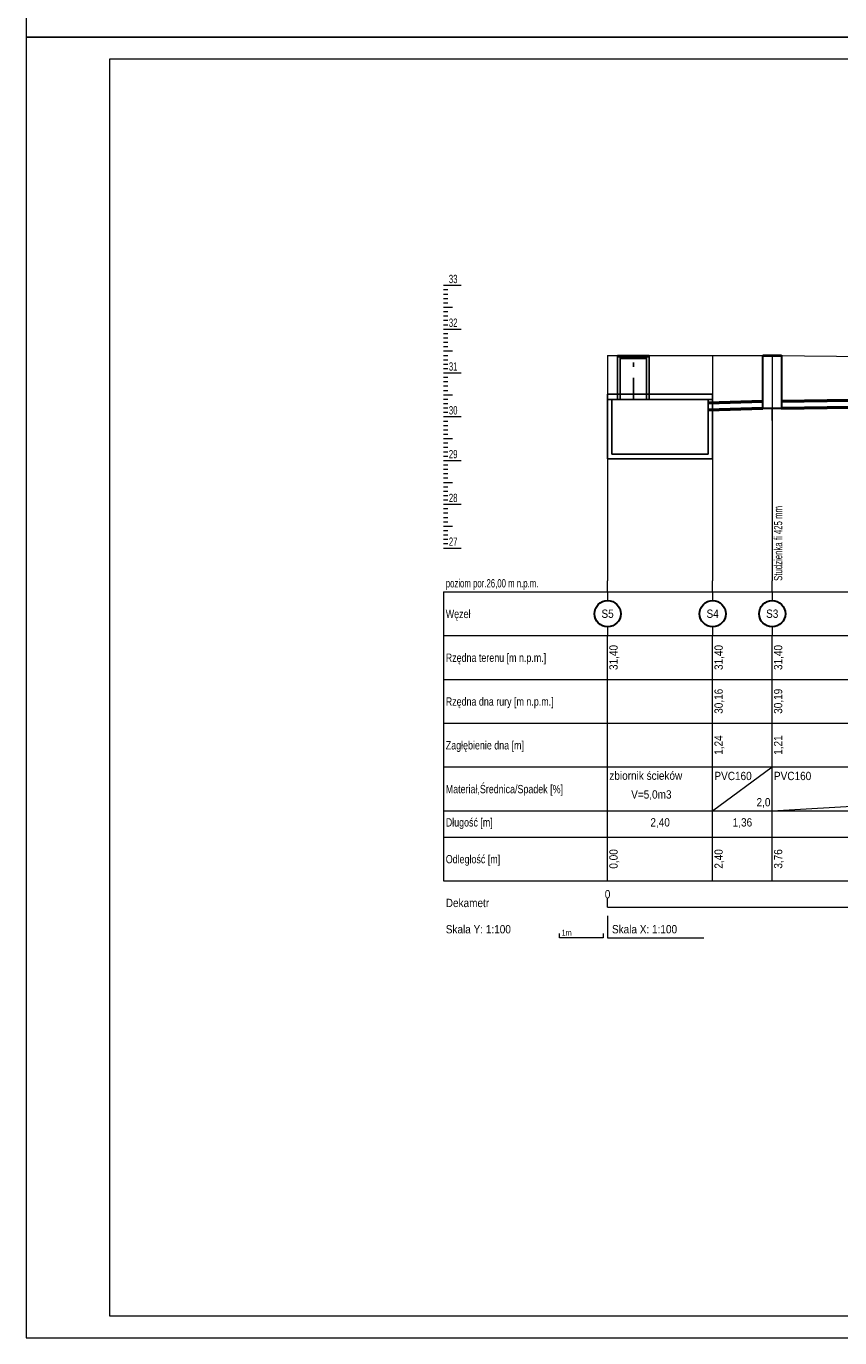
# Model space of a CAD drawing. Extents: x -13.3 to 28.7, y -18.4 to 41.
# Tile 1 of 4: x -13.3 to 5.3, y -18.4 to 11.5. Entities that reach past the tile are written whole.
import ezdxf
from ezdxf.enums import TextEntityAlignment as Align

# ---------------------------------------------------------------- set-up
doc = ezdxf.new("R2010")
doc.units = 0
doc.header["$MEASUREMENT"] = 0
doc.linetypes.add('DASHDOT', pattern=[1, 0.5, -0.25, 0, -0.25])
doc.layers.get('0').update_dxf_attribs({"color": 1, "linetype": 'CONTINUOUS'})
doc.layers.add('A--tabelka rysunku', color=7, linetype='CONTINUOUS', lineweight=0)
doc.styles.get("Standard").update_dxf_attribs({"font": '-0,125'})

msp = doc.modelspace()

# ---------------------------------------------------------------- linework, layer by layer
at = {"color": 0, "lineweight": 15}
for p, q in [((-3.746, 5.614), (-3.346, 5.614)), ((-3.746, 5.514), (-3.646, 5.514)), ((-3.746, 5.414), (-3.646, 5.414)), ((-3.746, 5.314), (-3.646, 5.314)), ((-3.746, 5.214), (-3.646, 5.214)), ((-3.746, 5.114), (-3.546, 5.114)), ((-3.746, 5.014), (-3.646, 5.014)), ((-3.746, 4.914), (-3.646, 4.914)), ((-3.746, 4.814), (-3.646, 4.814)), ((-3.746, 4.714), (-3.646, 4.714)), ((-3.746, 4.614), (-3.346, 4.614)), ((-3.746, 4.514), (-3.646, 4.514)), ((-3.746, 4.414), (-3.646, 4.414)), ((-3.746, 4.314), (-3.646, 4.314)), ((-3.746, 4.214), (-3.646, 4.214)), ((-3.746, 4.114), (-3.546, 4.114)), ((-3.746, 4.014), (-3.646, 4.014)), ((-3.746, 3.914), (-3.646, 3.914)), ((0, 4.014), (2.4, 4.014)), ((0, 4.014), (2.4, 4.014)), ((0, 4.014), (0, -1.136)), ((2.4, 4.014), (3.76, 4.014)), ((2.4, 4.014), (3.76, 4.014)), ((2.4, 4.014), (2.4, -1.136)), ((3.76, 4.014), (20.62, 3.814)), ((3.76, 4.014), (20.62, 3.814)), ((3.76, 4.014), (3.76, -1.136)), ((-3.746, 3.814), (-3.646, 3.814)), ((-3.746, 3.714), (-3.646, 3.714)), ((-3.746, 3.614), (-3.346, 3.614)), ((-3.746, 3.514), (-3.646, 3.514)), ((-3.746, 3.414), (-3.646, 3.414)), ((-3.746, 3.314), (-3.646, 3.314)), ((-3.746, 3.214), (-3.646, 3.214)), ((-3.746, 3.114), (-3.546, 3.114)), ((-3.746, 3.014), (-3.646, 3.014)), ((-3.746, 2.914), (-3.646, 2.914)), ((-3.746, 2.814), (-3.646, 2.814)), ((-3.746, 2.714), (-3.646, 2.714)), ((3.76, 2.524), (3.76, 2.774)), ((-3.746, 2.614), (-3.346, 2.614)), ((-3.746, 2.514), (-3.646, 2.514)), ((-3.746, 2.414), (-3.646, 2.414)), ((-3.746, 2.314), (-3.646, 2.314)), ((-3.746, 2.214), (-3.646, 2.214)), ((-3.746, 2.114), (-3.546, 2.114)), ((-3.746, 2.014), (-3.646, 2.014)), ((-3.746, 1.914), (-3.646, 1.914)), ((-3.746, 1.814), (-3.646, 1.814)), ((-3.746, 1.714), (-3.646, 1.714)), ((-3.746, 1.614), (-3.346, 1.614)), ((-3.746, 1.514), (-3.646, 1.514)), ((-3.746, 1.414), (-3.646, 1.414)), ((-3.746, 1.314), (-3.646, 1.314)), ((-3.746, 1.214), (-3.646, 1.214)), ((-3.746, 1.114), (-3.546, 1.114)), ((-3.746, 1.014), (-3.646, 1.014)), ((-3.746, 0.914), (-3.646, 0.914)), ((-3.746, 0.814), (-3.646, 0.814)), ((-3.746, 0.714), (-3.646, 0.714)), ((-3.746, 0.614), (-3.346, 0.614)), ((-3.746, 0.514), (-3.646, 0.514)), ((-3.746, 0.414), (-3.646, 0.414)), ((-3.746, 0.314), (-3.646, 0.314)), ((-3.746, 0.214), (-3.646, 0.214)), ((-3.746, 0.114), (-3.546, 0.114)), ((-3.746, 0.014), (-3.646, 0.014)), ((-3.746, -0.086), (-3.646, -0.086)), ((-3.746, -0.186), (-3.646, -0.186)), ((-3.746, -0.286), (-3.646, -0.286)), ((-3.746, -0.386), (-3.346, -0.386)), ((0, -1.386), (0, -1.136)), ((2.4, -1.386), (2.4, -1.136)), ((3.76, -1.386), (3.76, -1.136)), ((-3.746, -1.386), (0, -1.386)), ((-3.746, -1.386), (-3.746, -7.986)), ((0, -1.386), (0, -1.586)), ((0, -1.386), (21.64, -1.386)), ((2.4, -1.386), (2.4, -1.586)), ((3.76, -1.386), (3.76, -1.586)), ((-3.746, -2.386), (0, -2.386)), ((0, -2.186), (0, -2.386)), ((0, -3.386), (0, -2.386)), ((0, -2.386), (21.64, -2.386)), ((2.4, -2.186), (2.4, -2.386)), ((2.4, -3.386), (2.4, -2.386)), ((3.76, -2.186), (3.76, -2.386)), ((3.76, -3.386), (3.76, -2.386)), ((-3.746, -3.386), (0, -3.386)), ((0, -4.386), (0, -3.386)), ((0, -3.386), (21.64, -3.386)), ((2.4, -4.386), (2.4, -3.386)), ((3.76, -4.386), (3.76, -3.386)), ((-3.746, -4.386), (0, -4.386)), ((0, -5.386), (0, -4.386)), ((0, -4.386), (21.64, -4.386)), ((2.4, -5.386), (2.4, -4.386)), ((3.76, -5.386), (3.76, -4.386)), ((-3.746, -5.386), (0, -5.386)), ((0, -6.386), (0, -5.386)), ((0, -5.386), (21.64, -5.386)), ((2.4, -6.386), (3.76, -5.386)), ((2.4, -6.386), (2.4, -5.386)), ((3.76, -6.386), (20.62, -5.386)), ((3.76, -6.386), (3.76, -5.386)), ((-3.746, -6.386), (0, -6.386)), ((0, -6.986), (0, -6.386)), ((0, -6.386), (21.64, -6.386)), ((2.4, -6.986), (2.4, -6.386)), ((3.76, -6.986), (3.76, -6.386)), ((-3.746, -6.986), (0, -6.986)), ((0, -7.986), (0, -6.986)), ((0, -6.986), (21.64, -6.986)), ((2.4, -7.986), (2.4, -6.986)), ((3.76, -7.986), (3.76, -6.986)), ((-3.746, -7.986), (0, -7.986)), ((0, -7.986), (21.64, -7.986)), ((0, -8.586), (0, -8.386)), ((0, -8.586), (21.64, -8.586)), ((0, -8.786), (0, -9.286)), ((-1.1, -9.286), (-1.1, -9.186)), ((-0.1, -9.186), (-0.1, -9.286)), ((-0.1, -9.286), (-1.1, -9.286)), ((0, -9.286), (2.2, -9.286))]:
    msp.add_line(p, q, dxfattribs=at)
at = {"linetype": 'ByBlock'}
for p, q in [((0.23, 3.004), (0.23, 4.014)), ((0.23, 4.014), (0.95, 4.014)), ((0.23, 3.979), (0.95, 3.979)), ((0.23, 3.979), (0.95, 3.979)), ((0.29, 3.004), (0.29, 4.014)), ((0.29, 3.944), (0.89, 3.944)), ((0.29, 3.944), (0.89, 3.944)), ((0.89, 3.004), (0.89, 4.014)), ((0.95, 3.004), (0.95, 4.014)), ((2.4, 3.124), (0, 3.124)), ((0, 3.124), (0, 1.654)), ((2.4, 3.004), (0, 3.004)), ((0.1, 3.004), (0.1, 1.754)), ((2.3, 3.004), (2.3, 1.754)), ((2.4, 1.654), (2.4, 3.124)), ((0, 2.514), (0, 2.764)), ((0.1, 2.514), (0.1, 2.764)), ((2.4, 2.514), (2.4, 2.764)), ((2.4, 1.654), (0, 1.654)), ((0, 1.654), (2.4, 1.654)), ((2.3, 1.754), (0.1, 1.754))]:
    msp.add_line(p, q, dxfattribs=at)
at = {"linetype": 'DASHDOT'}
msp.add_line((0.59, 3.004), (0.59, 4.014), dxfattribs=at)
at = {"color": 6, "lineweight": 30}
for p, q in [((3.547, 4.015), (3.973, 4.015)), ((3.547, 2.804), (3.547, 4.015)), ((3.547, 4.005), (3.973, 4.005)), ((3.973, 4.015), (3.973, 2.804)), ((3.547, 2.804), (3.973, 2.804))]:
    msp.add_line(p, q, dxfattribs=at)
at = {"color": 24, "lineweight": 50}
for p, q in [((3.973, 2.964), (20.407, 3.214)), ((3.973, 2.804), (20.407, 3.054)), ((2.3, 2.931), (3.547, 2.964)), ((2.3, 2.771), (3.547, 2.804))]:
    msp.add_line(p, q, dxfattribs=at)
at = {"color": 6, "lineweight": 30}
for centre in [(0, -1.886), (2.4, -1.886), (3.76, -1.886)]:
    msp.add_circle(centre, 0.3, dxfattribs=at)
at = {"layer": 'A--tabelka rysunku', "linetype": 'Continuous'}
for points in [[(-13.279, 11.279), (28.721, 11.279), (28.721, 40.979), (-13.279, 40.979)], [(-13.279, -18.421), (28.721, -18.421), (28.721, 11.279), (-13.279, 11.279)], [(-11.379, -17.921), (28.221, -17.921), (28.221, 10.779), (-11.379, 10.779)]]:
    msp.add_lwpolyline(points, close=True, dxfattribs=at)

# ---------------------------------------------------------------- texts
at = {"color": 0, "lineweight": 15}
for s, height, width, p in [('33', 0.19, 0.7, (-3.626, 5.664)), ('32', 0.19, 0.7, (-3.626, 4.664)), ('31', 0.19, 0.7, (-3.626, 3.664)), ('30', 0.19, 0.7, (-3.626, 2.664)), ('29', 0.19, 0.7, (-3.626, 1.664)), ('28', 0.19, 0.7, (-3.626, 0.664)), ('27', 0.19, 0.7, (-3.626, -0.336)), ('poziom por.26,00 m n.p.m.', 0.19, 0.7, (-3.696, -1.286)), ('Węzeł', 0.19, 0.8, (-3.696, -1.986)), ('Rzędna terenu [m n.p.m.]', 0.19, 0.8, (-3.696, -2.986)), ('Rzędna dna rury [m n.p.m.]', 0.19, 0.8, (-3.696, -3.986)), ('Zagłębienie dna [m]', 0.19, 0.8, (-3.696, -4.986)), ('zbiornik ścieków', 0.19, 0.9, (0.04, -5.679)), ('PVC160', 0.19, 0.9, (2.44, -5.686)), ('PVC160', 0.19, 0.9, (3.8, -5.686)), ('Materiał,Średnica/Spadek [%]', 0.19, 0.8, (-3.696, -5.986)), ('V=5,0m3', 0.19, 0.9, (0.539, -6.108)), ('Długość [m]', 0.19, 0.8, (-3.696, -6.746)), ('Odległość [m]', 0.19, 0.8, (-3.696, -7.586)), ('Dekametr', 0.19, 0.9, (-3.696, -8.586)), ('Skala Y: 1:100', 0.19, 0.9, (-3.696, -9.186)), ('Skala X: 1:100', 0.19, 0.9, (0.1, -9.186)), ('1m', 0.133, 0.9, (-1.05, -9.236))]:
    msp.add_text(s, height=height, dxfattribs=dict(at, width=width)).set_placement(p)
at = {"color": 0, "lineweight": 15, "width": 0.7}
msp.add_text('Studzienka fi 425 mm', height=0.19, rotation=90, dxfattribs=at).set_placement((3.99, -1.136))
at = {"color": 6, "lineweight": 30, "width": 0.9}
for s, p in [('S5', (0, -1.981)), ('S4', (2.4, -1.981)), ('S3', (3.76, -1.981))]:
    msp.add_text(s, height=0.19, dxfattribs=at).set_placement(p, align=Align.CENTER)
at = {"color": 0, "lineweight": 15, "width": 0.9}
for s, p in [('31,40', (0.23, -2.886)), ('31,40', (2.63, -2.886)), ('31,40', (3.99, -2.886)), ('30,16', (2.63, -3.886)), ('30,19', (3.99, -3.886)), ('1,24', (2.63, -4.886)), ('1,21', (3.99, -4.886)), ('0,00', (0.23, -7.486)), ('2,40', (2.63, -7.486)), ('3,76', (3.99, -7.486))]:
    msp.add_text(s, height=0.19, rotation=90, dxfattribs=at).set_placement(p, align=Align.CENTER)
msp.add_text('2,0', height=0.19, dxfattribs=at).set_placement((3.72, -6.286), align=Align.RIGHT)
for s, p in [('2,40', (1.2, -6.746)), ('1,36', (3.08, -6.746)), ('0', (0, -8.386))]:
    msp.add_text(s, height=0.19, dxfattribs=at).set_placement(p, align=Align.CENTER)

doc.saveas('drawing.dxf')
